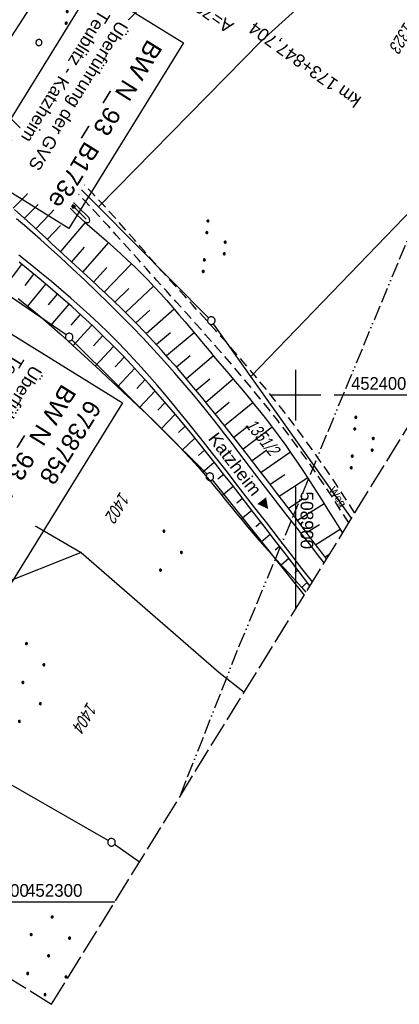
# Model space of a CAD drawing. Extents: x 508608 to 509338, y 452280 to 453218.
# Tile 8 of 31: x 508845 to 508921, y 452280 to 452474. Entities that reach past the tile are written whole.
import ezdxf
from ezdxf.enums import TextEntityAlignment as Align

# ---------------------------------------------------------------- set-up
doc = ezdxf.new("R2010")
doc.units = 0
doc.header["$LTSCALE"] = 10
doc.header["$MEASUREMENT"] = 0
for name, pattern in [('ACAD_ISO13W100', [36, 12, -3, 12, -3, 0, -3, 0, -3]), ('AUSGEZOGEN', [0]), ('LT00', [0]), ('LT11', [0.3, 0.2, -0.1]), ('LT14', [0.6, 0.5, -0.1])]:
    doc.linetypes.add(name, pattern=pattern)
doc.layers.get('0').update_dxf_attribs({"linetype": 'LT00'})
for name, color, linetype in [('--EK_BW_TEXT_B', 20, 'LT00'), ('--EK_FBR', 250, 'LT00'), ('--EL_DFK_AB_L', 21, 'LT00'), ('-EL-93-1', 250, 'LT00'), ('BW_TEXT_B', 20, 'AUSGEZOGEN'), ('DFK_AB_L', 21, 'LT00'), ('DFK_FLUR_NR', 250, 'LT00'), ('DFK_GZPKT', 250, 'LT00'), ('DFK_KATASTER', 250, 'LT00'), ('DFK_NUTZUNG', 250, 'LT00'), ('DFK_VERMPKT', 252, 'LT00'), ('FELDWEG_TEXT', 250, 'Continuous'), ('GASLTG', 250, 'ACAD_ISO13W100'), ('ORTSRICHTUNG', 7, 'Continuous'), ('PFEIL', 140, 'AUSGEZOGEN'), ('V119_AFBR_BAB', 250, 'LT00'), ('V119_BOESCH', 250, 'LT00'), ('V119_BOSCHUNG', 250, 'LT00'), ('V119_FELDWEG', 250, 'LT11'), ('V119_GRABEN', 250, 'LT00'), ('V119_RASTER', 250, 'LT00'), ('V120_BOESCH', 250, 'LT00'), ('V120_BOSCHUNG', 250, 'LT00'), ('V120_RASTER', 250, 'LT00')]:
    doc.layers.add(name, color=color, linetype=linetype)
doc.layers.add('-BLATT_119-RAND', color=7, linetype='LT14', plot=False)
doc.styles.add('Arial', font='ARIAL.TTF')
doc.styles.add('Beschrift', font='ARIAL.TTF')
doc.styles.get("Standard").update_dxf_attribs({"font": 'ARIAL.TTF'})

# ---------------------------------------------------------------- blocks, each defined once
blk = doc.blocks.new('SYMB7010')
at = {"color": 0, "linetype": 'ByBlock'}
for points in [[(-0.031408, 0.499213), (-0.093728, 0.49134), (-0.15457, 0.475719), (-0.212975, 0.452595), (-0.268021, 0.422333), (-0.31884, 0.385411), (-0.36463, 0.342411), (-0.40467, 0.29401), (-0.438329, 0.240973), (-0.465074, 0.184136), (-0.484486, 0.124395), (-0.496256, 0.062692), (-0.5002, 0)], [(-0.5002, 0), (-0.496256, -0.062692), (-0.484486, -0.124395), (-0.465075, -0.184136), (-0.438329, -0.240973), (-0.404671, -0.29401), (-0.36463, -0.342411), (-0.31884, -0.385411), (-0.268021, -0.422333), (-0.212975, -0.452595), (-0.154571, -0.475719), (-0.093728, -0.49134), (-0.031408, -0.499213), (0.031408, -0.499213)], [(0.5002, 0), (0.496256, 0.062692), (0.484485, 0.124395), (0.465074, 0.184136), (0.438329, 0.240973), (0.40467, 0.29401), (0.36463, 0.342411), (0.31884, 0.385411), (0.268021, 0.422333), (0.212975, 0.452595), (0.15457, 0.475719), (0.093728, 0.49134), (0.031408, 0.499213), (-0.031408, 0.499213)], [(0.031408, -0.499213), (0.093728, -0.491341), (0.15457, -0.475719), (0.212975, -0.452595), (0.268021, -0.422333), (0.31884, -0.385411), (0.36463, -0.342411), (0.404671, -0.294011), (0.438329, -0.240974), (0.465075, -0.184136), (0.484486, -0.124395), (0.496256, -0.062692), (0.500201, 0)]]:
    blk.add_lwpolyline(points, dxfattribs=at)
blk = doc.blocks.new('SYMB7111')
at = {"color": 0, "linetype": 'ByBlock'}
for p, q in [((-0.13, 0.202919), (-0.13, 0.177081)), ((-0.125, 0.172895), (-0.125, 0.207105)), ((-0.12, 0.209164), (-0.12, 0.170836)), ((-0.115, 0.170204), (-0.115, 0.209796)), ((-0.11, 0.209164), (-0.11, 0.170836)), ((-0.105, 0.172895), (-0.105, 0.207105)), ((-0.1, 0.202919), (-0.1, 0.177081)), ((0.1, 0.202919), (0.1, 0.177081)), ((0.105, 0.172895), (0.105, 0.207105)), ((0.11, 0.209164), (0.11, 0.170836)), ((0.115, 0.170204), (0.115, 0.209796)), ((0.12, 0.209164), (0.12, 0.170836)), ((0.125, 0.172895), (0.125, 0.207105)), ((0.13, 0.202919), (0.13, 0.177081)), ((-0.095, 0.189874), (-0.095, 0.190146)), ((0.135, 0.189874), (0.135, 0.190146)), ((-0.515, -0.177081), (-0.515, -0.202919)), ((-0.51, -0.207105), (-0.51, -0.172895)), ((-0.505, -0.170836), (-0.505, -0.209164)), ((-0.5, -0.209796), (-0.5, -0.170204)), ((-0.495, -0.170836), (-0.495, -0.209164)), ((-0.49, -0.207105), (-0.49, -0.172895)), ((-0.485, -0.177081), (-0.485, -0.202919)), ((-0.48, -0.190126), (-0.48, -0.189854)), ((-0.285, -0.177081), (-0.285, -0.202919)), ((-0.28, -0.207105), (-0.28, -0.172895)), ((-0.275, -0.170836), (-0.275, -0.209164)), ((-0.27, -0.209796), (-0.27, -0.170204)), ((-0.265, -0.170836), (-0.265, -0.209164)), ((-0.26, -0.207105), (-0.26, -0.172895)), ((-0.255, -0.177081), (-0.255, -0.202919)), ((-0.25, -0.190126), (-0.25, -0.189854)), ((0.255, -0.177081), (0.255, -0.202919)), ((0.26, -0.207105), (0.26, -0.172895)), ((0.265, -0.170836), (0.265, -0.209164)), ((0.27, -0.209796), (0.27, -0.170204)), ((0.275, -0.170836), (0.275, -0.209164)), ((0.28, -0.207105), (0.28, -0.172895)), ((0.285, -0.177081), (0.285, -0.202919)), ((0.29, -0.190126), (0.29, -0.189854)), ((0.485, -0.177081), (0.485, -0.202919)), ((0.49, -0.207105), (0.49, -0.172895)), ((0.495, -0.170836), (0.495, -0.209164)), ((0.5, -0.209796), (0.5, -0.170204)), ((0.505, -0.170836), (0.505, -0.209164)), ((0.51, -0.207105), (0.51, -0.172895)), ((0.515, -0.177081), (0.515, -0.202919)), ((0.52, -0.190126), (0.52, -0.189854))]:
    blk.add_line(p, q, dxfattribs=at)
for points in [[(-0.095, 0.19), (-0.096981, 0.198678), (-0.10253, 0.205637), (-0.11055, 0.209499), (-0.11945, 0.209499), (-0.12747, 0.205637), (-0.133019, 0.198678), (-0.135, 0.19), (-0.133019, 0.181322), (-0.12747, 0.174363), (-0.11945, 0.170501), (-0.11055, 0.170501), (-0.10253, 0.174363), (-0.096981, 0.181322), (-0.095, 0.19)], [(0.135, 0.19), (0.133019, 0.198678), (0.12747, 0.205637), (0.11945, 0.209499), (0.11055, 0.209499), (0.10253, 0.205637), (0.096981, 0.198678), (0.095, 0.19), (0.096981, 0.181322), (0.10253, 0.174363), (0.11055, 0.170501), (0.11945, 0.170501), (0.12747, 0.174363), (0.133019, 0.181322), (0.135, 0.19)], [(-0.48, -0.19), (-0.481981, -0.181322), (-0.48753, -0.174363), (-0.49555, -0.170501), (-0.50445, -0.170501), (-0.51247, -0.174363), (-0.518019, -0.181322), (-0.52, -0.19), (-0.518019, -0.198678), (-0.51247, -0.205637), (-0.50445, -0.209499), (-0.49555, -0.209499), (-0.48753, -0.205637), (-0.481981, -0.198678), (-0.48, -0.19)], [(-0.25, -0.19), (-0.251981, -0.181322), (-0.25753, -0.174363), (-0.26555, -0.170501), (-0.27445, -0.170501), (-0.28247, -0.174363), (-0.288019, -0.181322), (-0.29, -0.19), (-0.288019, -0.198678), (-0.28247, -0.205637), (-0.27445, -0.209499), (-0.26555, -0.209499), (-0.25753, -0.205637), (-0.251981, -0.198678), (-0.25, -0.19)], [(0.29, -0.19), (0.288019, -0.181322), (0.28247, -0.174363), (0.27445, -0.170501), (0.26555, -0.170501), (0.25753, -0.174363), (0.251981, -0.181322), (0.25, -0.19), (0.251981, -0.198678), (0.25753, -0.205637), (0.26555, -0.209499), (0.27445, -0.209499), (0.28247, -0.205637), (0.288019, -0.198678), (0.29, -0.19)], [(0.52, -0.19), (0.518019, -0.181322), (0.51247, -0.174363), (0.50445, -0.170501), (0.49555, -0.170501), (0.48753, -0.174363), (0.481981, -0.181322), (0.48, -0.19), (0.481981, -0.198678), (0.48753, -0.205637), (0.49555, -0.209499), (0.50445, -0.209499), (0.51247, -0.205637), (0.518019, -0.198678), (0.52, -0.19)]]:
    blk.add_lwpolyline(points, dxfattribs=at)
blk = doc.blocks.new('Ackerland7')
at = {"layer": 'DFK_NUTZUNG', "color": 0, "linetype": 'ByBlock'}
for p, q in [((-4, 3.93), (-4, 3.67)), ((-3.95, 3.63), (-3.95, 3.97)), ((-3.9, 3.99), (-3.9, 3.61)), ((-3.85, 3.6), (-3.85, 4)), ((-3.8, 3.99), (-3.8, 3.61)), ((-3.75, 3.63), (-3.75, 3.97)), ((-3.7, 3.93), (-3.7, 3.67)), ((3.7, 3.93), (3.7, 3.67)), ((3.75, 3.63), (3.75, 3.97)), ((3.8, 3.99), (3.8, 3.61)), ((3.85, 3.6), (3.85, 4)), ((3.9, 3.99), (3.9, 3.61)), ((3.95, 3.63), (3.95, 3.97)), ((4, 3.93), (4, 3.67)), ((-3.65, 3.8), (-3.65, 3.8)), ((4.05, 3.8), (4.05, 3.8)), ((-7.85, 0.13), (-7.85, -0.13)), ((-7.8, -0.17), (-7.8, 0.17)), ((-7.75, 0.19), (-7.75, -0.19)), ((-7.7, -0.2), (-7.7, 0.2)), ((-7.65, 0.19), (-7.65, -0.19)), ((-7.6, -0.17), (-7.6, 0.17)), ((-7.55, 0.13), (-7.55, -0.13)), ((-7.5, 0), (-7.5, 0)), ((-0.15, 0.13), (-0.15, -0.13)), ((-0.1, -0.17), (-0.1, 0.17)), ((-0.05, 0.19), (-0.05, -0.19)), ((0, -0.2), (0, 0.2)), ((0.05, 0.19), (0.05, -0.19)), ((0.1, -0.17), (0.1, 0.17)), ((0.15, 0.13), (0.15, -0.13)), ((0.2, 0), (0.2, 0)), ((7.55, 0.13), (7.55, -0.13)), ((7.6, -0.17), (7.6, 0.17)), ((7.65, 0.19), (7.65, -0.19)), ((7.7, -0.2), (7.7, 0.2)), ((7.75, 0.19), (7.75, -0.19)), ((7.8, -0.17), (7.8, 0.17)), ((7.85, 0.13), (7.85, -0.13)), ((7.9, 0), (7.9, 0)), ((-4, -3.67), (-4, -3.93)), ((-3.95, -3.97), (-3.95, -3.63)), ((-3.9, -3.61), (-3.9, -3.99)), ((-3.85, -4), (-3.85, -3.6)), ((-3.8, -3.61), (-3.8, -3.99)), ((-3.75, -3.97), (-3.75, -3.63)), ((-3.7, -3.67), (-3.7, -3.93)), ((-3.65, -3.8), (-3.65, -3.8)), ((3.7, -3.67), (3.7, -3.93)), ((3.75, -3.97), (3.75, -3.63)), ((3.8, -3.61), (3.8, -3.99)), ((3.85, -4), (3.85, -3.6)), ((3.9, -3.61), (3.9, -3.99)), ((3.95, -3.97), (3.95, -3.63)), ((4, -3.67), (4, -3.93)), ((4.05, -3.8), (4.05, -3.8))]:
    blk.add_line(p, q, dxfattribs=at)
for points in [[(-3.65, 3.8), (-3.67, 3.89), (-3.73, 3.96), (-3.81, 3.99), (-3.89, 3.99), (-3.97, 3.96), (-4.03, 3.89), (-4.05, 3.8), (-4.03, 3.71), (-3.97, 3.64), (-3.89, 3.6), (-3.81, 3.6), (-3.73, 3.64), (-3.67, 3.71), (-3.65, 3.8)], [(4.05, 3.8), (4.03, 3.89), (3.97, 3.96), (3.89, 3.99), (3.81, 3.99), (3.73, 3.96), (3.67, 3.89), (3.65, 3.8), (3.67, 3.71), (3.73, 3.64), (3.81, 3.61), (3.89, 3.61), (3.97, 3.64), (4.03, 3.71), (4.05, 3.8)], [(-7.5, 0), (-7.52, 0.09), (-7.58, 0.16), (-7.66, 0.19), (-7.74, 0.19), (-7.82, 0.16), (-7.88, 0.09), (-7.9, 0)], [(0.2, 0), (0.18, 0.09), (0.12, 0.16), (0.04, 0.19), (-0.04, 0.19), (-0.12, 0.16), (-0.18, 0.09), (-0.2, 0)], [(-0.2, 0), (-0.18, -0.09), (-0.12, -0.16), (-0.04, -0.19), (0.04, -0.19), (0.12, -0.16), (0.18, -0.09), (0.2, 0)], [(7.9, 0), (7.88, 0.09), (7.82, 0.16), (7.74, 0.19), (7.66, 0.19), (7.58, 0.16), (7.52, 0.09), (7.5, 0)], [(7.5, 0), (7.52, -0.09), (7.58, -0.16), (7.66, -0.19), (7.74, -0.19), (7.82, -0.16), (7.88, -0.09), (7.9, 0)], [(-7.9, 0), (-7.88, -0.09), (-7.82, -0.16), (-7.74, -0.19), (-7.66, -0.19), (-7.58, -0.16), (-7.52, -0.09), (-7.5, 0)], [(-3.65, -3.8), (-3.67, -3.71), (-3.73, -3.64), (-3.81, -3.61), (-3.89, -3.61), (-3.97, -3.64), (-4.03, -3.71), (-4.05, -3.8), (-4.03, -3.89), (-3.97, -3.96), (-3.89, -3.99), (-3.81, -3.99), (-3.73, -3.96), (-3.67, -3.89), (-3.65, -3.8)], [(4.05, -3.8), (4.03, -3.71), (3.97, -3.64), (3.89, -3.61), (3.81, -3.61), (3.73, -3.64), (3.67, -3.71), (3.65, -3.8), (3.67, -3.89), (3.73, -3.96), (3.81, -3.99), (3.89, -3.99), (3.97, -3.96), (4.03, -3.89), (4.05, -3.8)]]:
    blk.add_lwpolyline(points, dxfattribs=at)
blk = doc.blocks.new('Ackerland3')
at = {"layer": 'DFK_NUTZUNG', "color": 0, "linetype": 'ByBlock'}
for p, q in [((-0.15, 2.66), (-0.15, 2.4)), ((-0.1, 2.36), (-0.1, 2.7)), ((-0.05, 2.72), (-0.05, 2.34)), ((0, 2.33), (0, 2.73)), ((0.05, 2.72), (0.05, 2.34)), ((0.1, 2.36), (0.1, 2.7)), ((0.15, 2.66), (0.15, 2.4)), ((0.2, 2.53), (0.2, 2.53)), ((-4, -1.14), (-4, -1.4)), ((-3.95, -1.44), (-3.95, -1.1)), ((-3.9, -1.07), (-3.9, -1.46)), ((-3.85, -1.46), (-3.85, -1.07)), ((-3.8, -1.07), (-3.8, -1.46)), ((-3.75, -1.44), (-3.75, -1.1)), ((-3.7, -1.14), (-3.7, -1.4)), ((-3.65, -1.27), (-3.65, -1.26)), ((3.7, -1.14), (3.7, -1.4)), ((3.75, -1.44), (3.75, -1.1)), ((3.8, -1.07), (3.8, -1.46)), ((3.85, -1.46), (3.85, -1.07)), ((3.9, -1.07), (3.9, -1.46)), ((3.95, -1.44), (3.95, -1.1)), ((4, -1.14), (4, -1.4)), ((4.05, -1.27), (4.05, -1.26))]:
    blk.add_line(p, q, dxfattribs=at)
for points in [[(0.2, 2.53), (0.18, 2.62), (0.12, 2.69), (0.04, 2.73), (-0.04, 2.73), (-0.12, 2.69), (-0.18, 2.62), (-0.2, 2.53), (-0.18, 2.45), (-0.12, 2.38), (-0.04, 2.34), (0.04, 2.34), (0.12, 2.38), (0.18, 2.45), (0.2, 2.53)], [(-3.65, -1.27), (-3.67, -1.18), (-3.73, -1.11), (-3.81, -1.07), (-3.89, -1.07), (-3.97, -1.11), (-4.03, -1.18), (-4.05, -1.27)], [(-4.05, -1.27), (-4.03, -1.35), (-3.97, -1.42), (-3.89, -1.46), (-3.81, -1.46), (-3.73, -1.42), (-3.67, -1.35), (-3.65, -1.27)], [(4.05, -1.27), (4.03, -1.18), (3.97, -1.11), (3.89, -1.07), (3.81, -1.07), (3.73, -1.11), (3.67, -1.18), (3.65, -1.27)], [(3.65, -1.27), (3.67, -1.35), (3.73, -1.42), (3.81, -1.46), (3.89, -1.46), (3.97, -1.42), (4.03, -1.35), (4.05, -1.27)]]:
    blk.add_lwpolyline(points, dxfattribs=at)
blk = doc.blocks.new('SYMB0011')
at = {"color": 0, "linetype": 'ByBlock'}
for p, q in [((0.5, 0), (-0.5, 0)), ((0, 0.5), (0, -0.5))]:
    blk.add_line(p, q, dxfattribs=at)
blk = doc.blocks.new('Pfreil3')
at = {"layer": 'PFEIL'}
blk.add_hatch(color=256, dxfattribs=at).paths.add_polyline_path([(-1.55, 0.27), (-1.55, -0.27), (0, 0)])
for p, q in [((-1.55, 0), (-4.83, 0)), ((-1.55, -0.27), (-1.55, 0.27)), ((-1.55, 0.27), (0, 0)), ((0, 0), (-1.55, -0.27))]:
    blk.add_line(p, q, dxfattribs=at)

msp = doc.modelspace()

# ---------------------------------------------------------------- linework, layer by layer
at = {"layer": '--EK_FBR'}
for points in [[(508905.64, 452366.89), (508904.55, 452368.29), (508902.99, 452370.29), (508901.42, 452372.3), (508899.85, 452374.3), (508898.28, 452376.31), (508896.71, 452378.31), (508895.15, 452380.32), (508893.6, 452382.34), (508892.34, 452383.99), (508891.08, 452385.64), (508889.83, 452387.3), (508888.57, 452388.95), (508887.32, 452390.61), (508886.05, 452392.25), (508884.78, 452393.9), (508883.5, 452395.53), (508882.2, 452397.15), (508880.23, 452399.56), (508878.22, 452401.94), (508876.18, 452404.29), (508874.1, 452406.62), (508872, 452408.92), (508869.87, 452411.19), (508867.71, 452413.44), (508865.41, 452415.78), (508863.08, 452418.09), (508860.73, 452420.38), (508858.36, 452422.65), (508855.96, 452424.89), (508853.55, 452427.12), (508851.12, 452429.32), (508849.58, 452430.71), (508848.03, 452432.08), (508846.47, 452433.44), (508844.89, 452434.79)], [(508903.32, 452363.13), (508901.27, 452365.8), (508898.95, 452368.79), (508896.63, 452371.77), (508894.31, 452374.76), (508891.98, 452377.74), (508889.66, 452380.73), (508888.1, 452382.74), (508886.54, 452384.75), (508884.97, 452386.75), (508883.41, 452388.76), (508881.83, 452390.76), (508880.25, 452392.75), (508878.65, 452394.73), (508877.17, 452396.55), (508875.69, 452398.36), (508874.18, 452400.15), (508872.66, 452401.93), (508871.12, 452403.69), (508869.57, 452405.44), (508867.99, 452407.16), (508866.38, 452408.87), (508864.76, 452410.55), (508862.98, 452412.32), (508861.17, 452414.06), (508859.34, 452415.78), (508857.48, 452417.47), (508855.6, 452419.13), (508853.69, 452420.77), (508851.77, 452422.39), (508849.84, 452424), (508847.88, 452425.58), (508845.32, 452427.62)]]:
    msp.add_lwpolyline(points, dxfattribs=at)
at = {"layer": '--EL_DFK_AB_L'}
msp.add_line((508887.69, 452538.32), (508837.84, 452461.53), dxfattribs=at)
at = {"layer": '-BLATT_119-RAND'}
msp.add_lwpolyline([(509093.92, 453217.53), (508607.66, 452430.65), (508851.81, 452279.78), (509338.07, 453066.66), (509093.92, 453217.53)], dxfattribs=at)
at = {"layer": 'DFK_AB_L'}
msp.add_line((508887.69, 452538.32), (508837.84, 452461.53), dxfattribs=at)
at = {"layer": 'DFK_KATASTER'}
for p, q in [((508893.25, 452469.91), (508923.12, 452496.8)), ((508887.05, 452493.77), (508857.91, 452465.13)), ((508861.08, 452437.11), (508893.25, 452469.91)), ((508857.91, 452465.13), (508845.64, 452452.64)), ((508845.64, 452452.64), (508837.96, 452460.37)), ((508861.08, 452437.11), (508845.64, 452452.64)), ((508891.18, 452403.69), (508926.36, 452440.18)), ((508882.83, 452415.22), (508861.08, 452437.11)), ((508854.66, 452411.86), (508826.71, 452431.05)), ((508891.18, 452403.69), (508883.79, 452414.08)), ((508855.81, 452410.91), (508882.54, 452384.41)), ((508911.08, 452375.69), (508891.18, 452403.69)), ((508823.52, 452388.69), (508857.62, 452368.91)), ((508883.54, 452383.29), (508901.71, 452360.54)), ((508883.54, 452383.29), (508901.71, 452360.54)), ((508857.62, 452368.91), (508837.46, 452360.9)), ((508857.62, 452368.91), (508884.83, 452345.34)), ((508884.83, 452345.34), (508889.87, 452341.36)), ((508884.83, 452345.34), (508889.87, 452341.36)), ((508862.99, 452312.12), (508842.88, 452323.62)), ((508869.15, 452307.84), (508864.25, 452311.31))]:
    msp.add_line(p, q, dxfattribs=at)
at = {"layer": 'GASLTG', "ltscale": 0.025, "flags": 128}
msp.add_lwpolyline([(509226.79, 453135.43), (509237.82, 453121.89), (509240.24, 453119.27), (509241.22, 453115.74), (509239.95, 453112.7), (509210.11, 453054.13), (509188.06, 453010.87), (509170.98, 452976.53), (509152.69, 452940.89), (509135.88, 452907.72), (509116.92, 452864.45), (509106.4, 452843.36), (509102.71, 452835.21), (509092.6, 452810.94), (509087.26, 452801.17), (509068.23, 452761.71), (509055.97, 452732.48), (509035.03, 452684.33), (509019.67, 452648.58), (509006.01, 452617.99), (508993.89, 452590.51), (508979.72, 452560.34), (508968.55, 452534.82), (508961.63, 452518.91), (508951.17, 452494.56), (508923.79, 452434.72), (508907.28, 452394.98), (508899.54, 452376.18), (508889.01, 452350.91), (508877.03, 452320.58)], dxfattribs=at)
at = {"layer": 'V119_AFBR_BAB'}
for points in [[(508905.64, 452366.89), (508904.55, 452368.29), (508902.99, 452370.29), (508901.42, 452372.3), (508899.85, 452374.3), (508898.28, 452376.31), (508896.71, 452378.31), (508895.15, 452380.32), (508893.6, 452382.34), (508892.34, 452383.99), (508891.08, 452385.64), (508889.83, 452387.3), (508888.57, 452388.95), (508887.32, 452390.61), (508886.05, 452392.25), (508884.78, 452393.9), (508883.5, 452395.53), (508882.2, 452397.15), (508880.23, 452399.56), (508878.22, 452401.94), (508876.18, 452404.29), (508874.1, 452406.62), (508872, 452408.92), (508869.87, 452411.19), (508867.71, 452413.44), (508865.41, 452415.78), (508863.08, 452418.09), (508860.73, 452420.38), (508858.36, 452422.65), (508855.96, 452424.89), (508853.55, 452427.12), (508851.12, 452429.32), (508849.58, 452430.71), (508848.03, 452432.08), (508846.47, 452433.44), (508844.89, 452434.79)], [(508903.32, 452363.13), (508901.27, 452365.8), (508898.95, 452368.79), (508896.63, 452371.77), (508894.31, 452374.76), (508891.98, 452377.74), (508889.66, 452380.73), (508888.1, 452382.74), (508886.54, 452384.75), (508884.97, 452386.75), (508883.41, 452388.76), (508881.83, 452390.76), (508880.25, 452392.75), (508878.65, 452394.73), (508877.17, 452396.55), (508875.69, 452398.36), (508874.18, 452400.15), (508872.66, 452401.93), (508871.12, 452403.69), (508869.57, 452405.44), (508867.99, 452407.16), (508866.38, 452408.87), (508864.76, 452410.55), (508862.98, 452412.32), (508861.17, 452414.06), (508859.34, 452415.78), (508857.48, 452417.47), (508855.6, 452419.13), (508853.69, 452420.77), (508851.77, 452422.39), (508849.84, 452424), (508847.88, 452425.58), (508845.32, 452427.62)]]:
    msp.add_lwpolyline(points, dxfattribs=at)
at = {"layer": 'V119_BOESCH'}
for points in [[(508906.13, 452367.69), (508905.32, 452368.76), (508903.51, 452371.13), (508901.72, 452373.5), (508899.92, 452375.87), (508898.12, 452378.24), (508896.32, 452380.61), (508894.52, 452382.98), (508892.62, 452385.46), (508890.7, 452387.93), (508888.78, 452390.39), (508886.85, 452392.85), (508884.9, 452395.3), (508882.94, 452397.74), (508881.4, 452399.62), (508879.85, 452401.5), (508878.29, 452403.36), (508876.71, 452405.21), (508875.12, 452407.04), (508873.5, 452408.86), (508871.87, 452410.65), (508870.21, 452412.42), (508868.53, 452414.17), (508867.06, 452415.64), (508865.59, 452417.1), (508864.09, 452418.54), (508862.58, 452419.96), (508861.07, 452421.38), (508859.54, 452422.79), (508858.01, 452424.2), (508856.47, 452425.61), (508854.93, 452427.01), (508853.39, 452428.43), (508851.86, 452429.85), (508850.64, 452430.99), (508849.42, 452432.13), (508848.2, 452433.26), (508846.98, 452434.39), (508845.74, 452435.51), (508844.5, 452436.61)], [(508858.36, 452434.12), (508859.79, 452432.89), (508861.21, 452431.66), (508862.63, 452430.42), (508864.04, 452429.18), (508865.43, 452427.92), (508866.81, 452426.64), (508868.17, 452425.35), (508869.51, 452424.03), (508870.8, 452422.71), (508872.07, 452421.37), (508873.31, 452420.01), (508874.55, 452418.64), (508875.76, 452417.25), (508876.97, 452415.85), (508878.17, 452414.44), (508879.36, 452413.02), (508880.55, 452411.6), (508881.74, 452410.18), (508882.93, 452408.76), (508884.21, 452407.24), (508885.5, 452405.72), (508886.79, 452404.2), (508888.08, 452402.68), (508889.36, 452401.16), (508890.63, 452399.63), (508891.89, 452398.09), (508893.14, 452396.54), (508894.38, 452394.98), (508895.59, 452393.41), (508896.78, 452391.82), (508898.05, 452390.07), (508899.29, 452388.29), (508900.51, 452386.5), (508901.71, 452384.7), (508902.9, 452382.88), (508904.07, 452381.06), (508905.23, 452379.22), (508906.38, 452377.38), (508907.53, 452375.54), (508908.68, 452373.7), (508909.27, 452372.77)], [(508902.83, 452362.35), (508900.5, 452365.39), (508898.18, 452368.42), (508895.85, 452371.44), (508893.52, 452374.47), (508891.19, 452377.48), (508888.85, 452380.5), (508887.32, 452382.46), (508885.78, 452384.42), (508884.24, 452386.38), (508882.69, 452388.33), (508881.13, 452390.27), (508879.56, 452392.2), (508877.98, 452394.13), (508876.3, 452396.14), (508874.6, 452398.13), (508872.88, 452400.11), (508871.14, 452402.07), (508869.38, 452404.02), (508867.6, 452405.94), (508865.79, 452407.84), (508863.95, 452409.71), (508861.95, 452411.7), (508859.92, 452413.65), (508857.86, 452415.58), (508855.77, 452417.48), (508853.66, 452419.34), (508851.52, 452421.18), (508849.37, 452422.99), (508847.2, 452424.77), (508845.38, 452426.23)], [(508845.23, 452419.02), (508846.94, 452417.66), (508848.62, 452416.28), (508850.26, 452414.9), (508851.88, 452413.5), (508853.49, 452412.08), (508855.08, 452410.64), (508856.66, 452409.2), (508858.24, 452407.75), (508859.81, 452406.29), (508861.38, 452404.82), (508862.95, 452403.36), (508864.47, 452401.95), (508866, 452400.53), (508867.52, 452399.11), (508869.03, 452397.69), (508870.54, 452396.26), (508872.04, 452394.83), (508873.53, 452393.38), (508875, 452391.91), (508876.45, 452390.43), (508877.88, 452388.93), (508879.29, 452387.41), (508880.68, 452385.87), (508881.8, 452384.57), (508882.91, 452383.26), (508884, 452381.94), (508885.09, 452380.62), (508886.17, 452379.28), (508887.25, 452377.95), (508888.33, 452376.61), (508889.42, 452375.29), (508890.52, 452373.97), (508891.63, 452372.66), (508892.79, 452371.31), (508893.97, 452369.98), (508895.17, 452368.66), (508896.36, 452367.34), (508897.57, 452366.03), (508898.77, 452364.71), (508899.97, 452363.4), (508901.16, 452362.08), (508902.05, 452361.08)]]:
    msp.add_lwpolyline(points, dxfattribs=at)
at = {"layer": 'V119_BOSCHUNG'}
for p, q in [((508849.73, 452442.47), (508844.19, 452436.88)), ((508849.15, 452437.62), (508846.46, 452434.87)), ((508853.99, 452438.31), (508848.68, 452432.82)), ((508858.46, 452434.03), (508853.54, 452428.3)), ((508853.58, 452433.45), (508850.95, 452430.71)), ((508863.03, 452430.07), (508857.93, 452424.27)), ((508858.24, 452429.17), (508855.74, 452426.28)), ((508867.58, 452425.91), (508862.21, 452420.31)), ((508842.46, 452421.16), (508845.95, 452425.77)), ((508862.7, 452425.16), (508860.08, 452422.29)), ((508846.56, 452421.61), (508848.32, 452423.86)), ((508847.11, 452417.52), (508850.67, 452421.91)), ((508867.06, 452421.03), (508864.31, 452418.32)), ((508871.94, 452421.51), (508866.4, 452416.3)), ((508851.18, 452417.78), (508852.98, 452419.93)), ((508851.63, 452413.72), (508855.27, 452417.92)), ((508871.24, 452416.73), (508868.46, 452414.23)), ((508876.04, 452416.93), (508870.51, 452412.11)), ((508855.69, 452413.82), (508857.53, 452415.88)), ((508856.04, 452409.77), (508859.75, 452413.81)), ((508860.08, 452409.73), (508861.92, 452411.73)), ((508875.27, 452412.28), (508872.52, 452409.95)), ((508879.96, 452412.3), (508874.51, 452407.73)), ((508860.44, 452405.7), (508864.05, 452409.61)), ((508864.39, 452405.56), (508866.15, 452407.46)), ((508879.19, 452407.74), (508876.49, 452405.47)), ((508883.81, 452407.71), (508878.44, 452403.18)), ((508864.83, 452401.61), (508868.22, 452405.28)), ((508868.64, 452401.32), (508870.26, 452403.05)), ((508883.06, 452403.15), (508880.37, 452400.87)), ((508887.69, 452403.14), (508882.27, 452398.56)), ((508869.2, 452397.53), (508872.27, 452400.8)), ((508872.81, 452397), (508874.27, 452398.52)), ((508886.89, 452398.53), (508884.14, 452396.25)), ((508891.57, 452398.49), (508885.99, 452393.93)), ((508873.49, 452393.41), (508876.24, 452396.2)), ((508876.89, 452392.59), (508878.19, 452393.87)), ((508890.65, 452393.86), (508887.82, 452391.61)), ((508895.37, 452393.69), (508889.63, 452389.31)), ((508877.65, 452389.18), (508880.12, 452391.52)), ((508880.85, 452388.08), (508882.03, 452389.15)), ((508894.32, 452389.11), (508891.42, 452387)), ((508899, 452388.71), (508893.21, 452384.69)), ((508881.62, 452384.78), (508883.92, 452386.78)), ((508884.67, 452383.45), (508885.8, 452384.4)), ((508897.86, 452384.27), (508895, 452382.35)), ((508902.4, 452383.65), (508896.79, 452379.99)), ((508885.43, 452380.2), (508887.66, 452382.03)), ((508888.41, 452378.76), (508889.5, 452379.65)), ((508901.32, 452379.36), (508898.59, 452377.62)), ((508905.66, 452378.54), (508900.4, 452375.24)), ((508889.21, 452375.54), (508891.34, 452377.29)), ((508892.15, 452374.08), (508893.16, 452374.93)), ((508904.73, 452374.42), (508902.21, 452372.85)), ((508893.12, 452370.94), (508894.99, 452372.57)), ((508908.84, 452373.45), (508904.03, 452370.45)), ((508895.97, 452369.44), (508896.81, 452370.2)), ((508897.16, 452366.47), (508898.64, 452367.82)), ((508906.66, 452368.54), (508905.86, 452368.04)), ((508899.83, 452364.84), (508900.47, 452365.43)), ((508901.2, 452362.04), (508902.31, 452363.03))]:
    msp.add_line(p, q, dxfattribs=at)
at = {"layer": 'V119_FELDWEG', "flags": 128}
for points in [[(508848.67, 452448.36), (508849.49, 452448.85), (508850.35, 452449.51)], [(508911.71, 452376.71), (508911.12, 452377.64), (508909.56, 452380.05), (508907.99, 452382.44), (508906.38, 452384.82), (508904.76, 452387.17), (508903.11, 452389.51), (508901.43, 452391.83), (508899.71, 452394.13), (508898.04, 452396.31), (508896.34, 452398.47), (508894.62, 452400.62), (508892.87, 452402.74), (508891.1, 452404.85), (508889.32, 452406.94), (508887.51, 452409.01), (508885.69, 452411.08), (508884.18, 452412.77), (508882.67, 452414.45), (508881.15, 452416.13), (508879.62, 452417.8), (508878.1, 452419.48), (508876.57, 452421.15), (508875.05, 452422.83), (508873.54, 452424.52), (508872.03, 452426.21), (508870.74, 452427.68), (508869.45, 452429.15), (508868.16, 452430.62), (508866.87, 452432.09), (508865.58, 452433.56), (508864.28, 452435.03), (508862.97, 452436.48), (508861.65, 452437.92), (508860.07, 452439.61), (508858.48, 452441.29), (508856.87, 452442.95), (508855.25, 452444.6), (508853.62, 452446.24), (508851.99, 452447.88), (508850.35, 452449.51)], [(508910.51, 452374.76), (508908.71, 452377.61), (508906.7, 452380.71), (508904.63, 452383.78), (508902.52, 452386.82), (508900.35, 452389.82), (508898.14, 452392.79), (508896.47, 452394.97), (508894.76, 452397.12), (508893.04, 452399.26), (508891.29, 452401.38), (508889.53, 452403.49), (508887.75, 452405.58), (508885.95, 452407.66), (508884.14, 452409.73), (508882.22, 452411.9), (508880.3, 452414.07), (508878.37, 452416.22), (508876.43, 452418.38), (508874.49, 452420.53), (508872.56, 452422.68), (508870.62, 452424.84), (508869.12, 452426.52), (508867.61, 452428.2), (508866.1, 452429.88), (508864.59, 452431.56), (508863.08, 452433.24), (508861.55, 452434.9), (508860.02, 452436.56), (508858.42, 452438.27), (508856.81, 452439.97), (508855.2, 452441.65), (508853.57, 452443.34), (508851.94, 452445.02), (508850.31, 452446.69), (508848.67, 452448.36)]]:
    msp.add_lwpolyline(points, dxfattribs=at)
at = {"layer": 'V119_GRABEN'}
for points in [[(508859.13, 452435.03), (508857.14, 452437.02), (508855.15, 452439.02), (508853.16, 452441.01), (508851.16, 452443.02), (508849.15, 452445.03), (508847.13, 452447.05), (508846.13, 452448.06), (508845.12, 452449.06), (508844.1, 452450.05), (508843.07, 452451.03), (508842.03, 452451.99), (508840.96, 452452.93), (508839.88, 452453.83), (508838.78, 452454.7), (508837.65, 452455.52), (508836.49, 452456.3), (508835.3, 452457.03), (508834.08, 452457.69), (508833.14, 452458.15), (508832.19, 452458.57), (508831.23, 452458.98), (508830.26, 452459.37), (508829.29, 452459.76)], [(508858.36, 452434.12), (508856.82, 452435.59), (508855.27, 452437.07), (508853.73, 452438.55), (508852.19, 452440.05), (508850.66, 452441.55), (508849.13, 452443.07), (508847.6, 452444.6), (508846.08, 452446.16), (508845.18, 452447.09)], [(508859.13, 452435.03), (508859.21, 452434.71), (508859.26, 452434.43), (508859.25, 452434.2), (508859.17, 452434.05), (508859.03, 452434), (508858.84, 452434.01), (508858.61, 452434.05), (508858.36, 452434.12)]]:
    msp.add_lwpolyline(points, dxfattribs=at)
at = {"layer": 'V119_RASTER'}
for p, q in [((508900, 452405), (508900, 452395)), ((508905, 452400), (508895, 452400)), ((508926.1, 452400), (508907.6, 452400)), ((508900, 452381.92), (508900, 452357.76)), ((508845.81, 452300), (508864.31, 452300))]:
    msp.add_line(p, q, dxfattribs=at)
at = {"layer": 'V120_BOESCH'}
msp.add_lwpolyline([(508884.44, 452381.41), (508885.09, 452380.62), (508886.17, 452379.28), (508886.51, 452378.87)], dxfattribs=at)
at = {"layer": 'V120_BOSCHUNG'}
msp.add_line((508885.43, 452380.2), (508886.08, 452380.73), dxfattribs=at)
at = {"layer": 'V120_RASTER'}
msp.add_line((508835.22, 452300), (508853.72, 452300), dxfattribs=at)

# ---------------------------------------------------------------- block references
at = {"layer": 'DFK_GZPKT', "xscale": 1.500000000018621, "yscale": 1.5, "zscale": 1.5, "rotation": 264.7377099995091}
for p in [(508883.36, 452414.69), (508855.28, 452411.44), (508883.07, 452383.88), (508863.64, 452311.75)]:
    msp.add_blockref('SYMB7010', p, dxfattribs=at)
at = {"layer": 'DFK_NUTZUNG', "xscale": 9.999999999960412, "yscale": 10, "zscale": 10, "rotation": 264.7377000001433}
for p in [(508857.03, 452478.18), (508864.53, 452457.38), (508884.12, 452429.18), (508913.34, 452390.45)]:
    msp.add_blockref('SYMB7111', p, dxfattribs=at)
at = {"layer": 'DFK_NUTZUNG'}
for name, p, rotation in [('Ackerland3', (508874.91, 452369.18), 264.7376999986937), ('Ackerland7', (508846.14, 452343.28), 264.7376999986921), ('Ackerland7', (508851.21, 452289.35), 264.7376999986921)]:
    msp.add_blockref(name, p, dxfattribs=dict(at, rotation=rotation))
at = {"layer": 'DFK_VERMPKT', "xscale": 1.200000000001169, "yscale": 1.200000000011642, "zscale": 1.2, "rotation": 264.7377100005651}
msp.add_blockref('SYMB7010', (508849.3, 452469.56), dxfattribs=at)
at = {"layer": 'PFEIL', "rotation": 135.0102163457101}
msp.add_blockref('Pfreil3', (508855.23, 452438.1), dxfattribs=at)
at = {"layer": 'V119_FELDWEG', "xscale": 0.1, "yscale": 0.1, "zscale": 0.1, "rotation": 238.28581}
for p in [(508850.35, 452449.51), (508848.67, 452448.36), (508849.49, 452448.85), (508861.65, 452437.92), (508860.02, 452436.56), (508872.03, 452426.21), (508870.62, 452424.84), (508885.69, 452411.08), (508884.14, 452409.73), (508899.71, 452394.13), (508898.14, 452392.79)]:
    msp.add_blockref('SYMB0011', p, dxfattribs=at)

# ---------------------------------------------------------------- texts
at = {"layer": '-EL-93-1', "style": 'Arial'}
msp.add_text('A=701,600', height=2.5, rotation=144.4745, dxfattribs=at).set_placement((508887.97, 452473.25))
msp.add_text('km 173+847,704   ', height=2.5, rotation=144.4745, dxfattribs=at).set_placement((508888.84, 452474.47), align=Align.MIDDLE_RIGHT)
at = {"layer": 'DFK_FLUR_NR', "oblique": 13.754, "width": 0.75}
for s, rotation, p in [('1323', 238.2858, (508921.53, 452473.73)), ('1351/2', -50.5986, (508889.95, 452394.03)), ('1402', 238.2858, (508865.37, 452381.07)), ('1404', 238.2858, (508858.91, 452339.58))]:
    msp.add_text(s, height=2.5, rotation=rotation, dxfattribs=at).set_placement(p)
at = {"layer": 'FELDWEG_TEXT', "char_height": 1.5, "attachment_point": 7, "style": 'Beschrift'}
for insert, rotation in [((508849.84, 452446.99), 314.2241), ((508906.14, 452381.03), 304.3395)]:
    msp.add_mtext('Weg', dxfattribs=dict(at, insert=insert, rotation=rotation))
at = {"layer": 'ORTSRICHTUNG', "insert": (508888.36, 452383.83), "char_height": 2.5, "attachment_point": 8, "rotation": 307.5699, "style": 'Beschrift'}
msp.add_mtext('Katzheim ►', dxfattribs=at)
at = {"layer": 'V119_RASTER'}
for s, rotation, width, p in [(' 452400', -0.0002, 0.934, (508910.08, 452401.04)), (' 508900', -90.0002, 0.976, (508901, 452381.92)), (' 452300', -0.0002, 0.958, (508845.81, 452301))]:
    msp.add_text(s, height=2.5, rotation=rotation, dxfattribs=dict(at, width=width)).set_placement(p)
at = {"layer": 'V120_RASTER', "width": 0.958}
msp.add_text(' 452300', height=2.5, rotation=0.0003, dxfattribs=at).set_placement((508835.22, 452301))

# ---------------------------------------------------------------- next in the draw order: texts
at = {"layer": '--EK_BW_TEXT_B', "insert": (508873.83, 452468.54), "char_height": 2, "width": 37.5546, "attachment_point": 1, "rotation": 238.2858, "style": 'Beschrift', "bg_fill": 3, "box_fill_scale": 1.5, "bg_fill_color": 256, "bg_fill_transparency": 0}
msp.add_mtext('{\\fArial|b0|i0|c238|p34;\\H1.7499x;BW N_93_B1\\fArial|b0|i0|c0|p34;73e\\fArial|b0|i0|c238|p34;\\W0.8;\\P\\H0.3714x;\\W1;\\P\\fArial|b0|i0|c0|p34;\\H1.924x;Überführung der GVS Teublitz - Katzheim}', dxfattribs=at)
at = {"layer": 'BW_TEXT_B', "insert": (508861.81, 452397.47), "char_height": 2, "width": 37.5546, "attachment_point": 1, "rotation": 238.2858, "style": 'Beschrift', "bg_fill": 3, "box_fill_scale": 1.5, "bg_fill_color": 256, "bg_fill_transparency": 0}
msp.add_mtext('{\\Funir_o|c0;\\H1.75x;6738758\\fArial|b0|i0|c238|p34;\\H0.5714x;\\P\\H1.75x;BW N_93_B1\\fArial|b0|i0|c0|p34;73e\\fArial|b0|i0|c238|p34;\\W0.8;\\P\\H0.3714x;\\W1;\\P\\fArial|b0|i0|c0|p34;\\H1.924x;Überführung der GVS Teublitz - Katzheim\\fArial|b0|i0|c238|p34;\\W0.9;\\P\\H0.1999x;\\W1;\\P\\pt8,20;\\H3.602x;K\\fArial|b0|i0|c0|p34;m^I^I\\fArial|b0|i0|c238|p34;1\\fArial|b0|i0|c0|p34;73.908\\fArial|b0|i0|c238|p34;\\PBw.Wi\\fArial|b0|i0|c0|p34;.^I^I100.00\\fArial|b0|i0|c238|p34; gon\\P\\pt20;\\fArial|b0|i0|c0|p34;L.W. li. ^I21.49 \\fArial|b0|i0|c238|p34;m\\Funir_o|c0;\\H1.944x;\\P\\fArial|b0|i0|c0|p34;\\H0.5145x;L.W. re. ^I21.50 m\\PBr. zw. d. Gel       8.99 m\\fArial|b0|i0|c238|p34;\\P\\fArial|b0|i0|c0|p34;L.H. li. ^I5.20 m\\PL.H.re. ^I4.58 m}', dxfattribs=at)

# ---------------------------------------------------------------- next in the draw order: linework, layer by layer
at = {"layer": '--EK_BW_TEXT_B'}
msp.add_lwpolyline([(508877.84, 452469.53), (508855.2, 452432.89), (508837.26, 452443.98), (508859.9, 452480.61)], close=True, dxfattribs=at)
at = {"layer": 'BW_TEXT_B'}
msp.add_lwpolyline([(508865.82, 452398.47), (508843.18, 452361.83), (508800.49, 452388.21), (508823.13, 452424.84)], close=True, dxfattribs=at)

doc.saveas('drawing.dxf')
